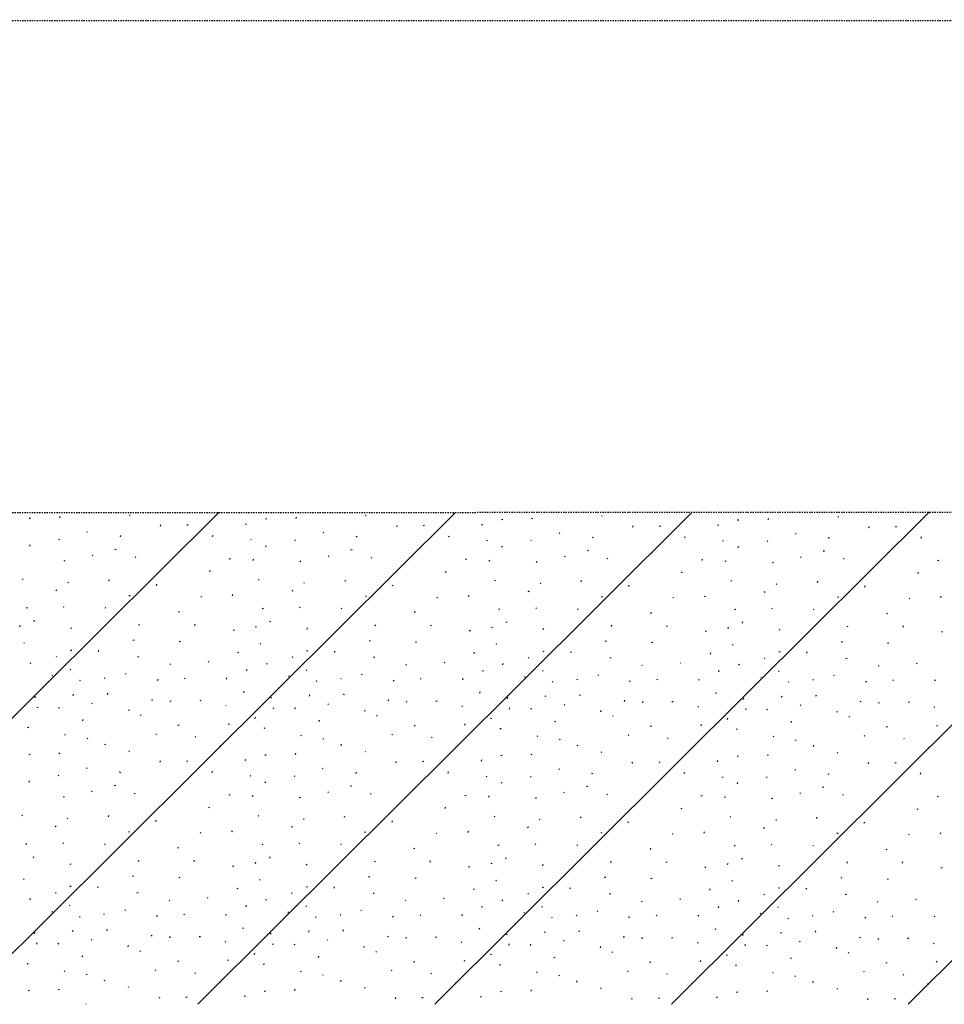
# Model space of a CAD drawing. Extents: x 387342 to 388770, y 98032 to 106632.
# Tile 7 of 14: x 387993 to 388069, y 100056 to 100136. Entities that reach past the tile are written whole.
import ezdxf

# ---------------------------------------------------------------- set-up
doc = ezdxf.new("R2010")
doc.units = 0
doc.header["$MEASUREMENT"] = 0
doc.linetypes.add('Eease', pattern=[0.4, 0.075, -0.05, 0.15, -0.05, 0.075])
doc.linetypes.add('Epl', pattern=[0.775, 0.325, -0.05, 0.025, -0.05, 0.325])
doc.layers.add('P_RW_EasementPerm', color=2, linetype='Eease', lineweight=30)
doc.layers.add('P_RW_PropertyLine', color=2, linetype='Epl', lineweight=25)

msp = doc.modelspace()

# ---------------------------------------------------------------- linework, layer by layer
at = {"layer": 'P_RW_EasementPerm', "ltscale": 0.2}
msp.add_line((387931.368, 100096.398), (388214.798, 100096.486), dxfattribs=at)
at = {"layer": 'P_RW_EasementPerm'}
for p, q in [((387994.251, 100095.936), (387994.149, 100095.914)), ((387996.646, 100095.984), (387996.679, 100096.084)), ((388002.351, 100096.183), (388002.302, 100096.234)), ((388013.451, 100095.892), (388013.349, 100095.869)), ((388015.845, 100095.94), (388015.879, 100096.039)), ((388021.551, 100096.139), (388021.501, 100096.189)), ((388032.651, 100095.847), (388032.548, 100095.824)), ((388035.045, 100095.895), (388035.079, 100095.994)), ((388040.751, 100096.094), (388040.701, 100096.144)), ((388051.851, 100095.802), (388051.748, 100095.78)), ((388054.245, 100095.85), (388054.279, 100095.949)), ((388059.951, 100096.049), (388059.901, 100096.099)), ((388067.276, 100096.44), (388067.274, 100096.44)), ((388004.833, 100095.315), (388004.867, 100095.415)), ((388007.076, 100095.396), (388006.973, 100095.374)), ((388011.766, 100095.438), (388011.8, 100095.538)), ((388024.033, 100095.27), (388024.067, 100095.37)), ((388026.276, 100095.351), (388026.173, 100095.329)), ((388030.966, 100095.393), (388031, 100095.493)), ((388043.233, 100095.226), (388043.267, 100095.325)), ((388045.476, 100095.306), (388045.373, 100095.284)), ((388050.166, 100095.349), (388050.2, 100095.448)), ((388062.433, 100095.181), (388062.466, 100095.28)), ((388064.676, 100095.261), (388064.573, 100095.239)), ((387996.604, 100094.191), (387996.554, 100094.241)), ((387998.905, 100094.799), (387998.855, 100094.849)), ((388001.574, 100094.441), (388001.608, 100094.54)), ((388009.065, 100094.47), (388009.099, 100094.569)), ((388012.211, 100094.164), (388012.161, 100094.214)), ((388015.804, 100094.146), (388015.754, 100094.197)), ((388018.105, 100094.754), (388018.055, 100094.804)), ((388020.774, 100094.396), (388020.808, 100094.496)), ((388028.265, 100094.425), (388028.299, 100094.524)), ((388037.305, 100094.709), (388037.255, 100094.759)), ((388039.974, 100094.351), (388040.008, 100094.451)), ((388047.465, 100094.38), (388047.499, 100094.48)), ((388056.505, 100094.664), (388056.455, 100094.714)), ((388059.174, 100094.306), (388059.208, 100094.406)), ((388066.665, 100094.335), (388066.699, 100094.435)), ((387994.192, 100093.684), (387994.226, 100093.784)), ((388001.209, 100093.413), (388001.105, 100093.391)), ((388013.392, 100093.639), (388013.426, 100093.739)), ((388031.411, 100094.119), (388031.361, 100094.169)), ((388032.592, 100093.594), (388032.626, 100093.694)), ((388035.004, 100094.102), (388034.954, 100094.152)), ((388050.611, 100094.074), (388050.561, 100094.124)), ((388051.792, 100093.55), (388051.826, 100093.649)), ((388054.204, 100094.057), (388054.154, 100094.107)), ((387999.319, 100092.895), (387999.269, 100092.945)), ((388002.809, 100092.747), (388002.759, 100092.797)), ((388006.392, 100093.203), (388006.343, 100093.253)), ((388010.513, 100092.649), (388010.41, 100092.627)), ((388012.364, 100092.512), (388012.398, 100092.612)), ((388018.519, 100092.85), (388018.469, 100092.9)), ((388020.408, 100093.368), (388020.305, 100093.346)), ((388022.009, 100092.702), (388021.959, 100092.752)), ((388025.592, 100093.158), (388025.543, 100093.208)), ((388029.713, 100092.604), (388029.61, 100092.582)), ((388037.719, 100092.805), (388037.669, 100092.855)), ((388039.608, 100093.324), (388039.505, 100093.301)), ((388041.209, 100092.657), (388041.159, 100092.707)), ((388044.792, 100093.113), (388044.742, 100093.163)), ((388056.919, 100092.76), (388056.869, 100092.81)), ((388058.808, 100093.279), (388058.705, 100093.257)), ((388060.409, 100092.613), (388060.359, 100092.663)), ((388063.992, 100093.068), (388063.942, 100093.118)), ((387997.05, 100092.494), (387996.95, 100092.445)), ((388016.25, 100092.449), (388016.15, 100092.4)), ((388031.564, 100092.467), (388031.598, 100092.567)), ((388035.45, 100092.405), (388035.35, 100092.355)), ((388048.912, 100092.559), (388048.81, 100092.537)), ((388050.764, 100092.423), (388050.798, 100092.522)), ((388054.65, 100092.36), (388054.55, 100092.31)), ((388068.112, 100092.514), (388068.01, 100092.492)), ((387993.655, 100090.958), (387993.605, 100091.008)), ((388008.826, 100091.592), (388008.86, 100091.692)), ((388028.026, 100091.547), (388028.059, 100091.647)), ((388047.226, 100091.502), (388047.259, 100091.602)), ((388066.426, 100091.457), (388066.459, 100091.557)), ((387997.346, 100090.698), (387997.296, 100090.748)), ((388000.635, 100090.868), (388000.669, 100090.968)), ((388004.496, 100090.488), (388004.53, 100090.588)), ((388012.855, 100090.913), (388012.805, 100090.963)), ((388016.546, 100090.653), (388016.496, 100090.703)), ((388019.835, 100090.824), (388019.869, 100090.923)), ((388023.696, 100090.443), (388023.73, 100090.543)), ((388032.054, 100090.868), (388032.005, 100090.918)), ((388035.746, 100090.608), (388035.696, 100090.658)), ((388039.035, 100090.779), (388039.069, 100090.878)), ((388042.896, 100090.398), (388042.93, 100090.498)), ((388051.254, 100090.823), (388051.205, 100090.873)), ((388054.946, 100090.563), (388054.896, 100090.613)), ((388058.235, 100090.734), (388058.268, 100090.834)), ((388062.096, 100090.353), (388062.13, 100090.453)), ((387996.395, 100090.101), (387996.294, 100090.052)), ((388002.363, 100089.65), (388002.26, 100089.628)), ((388008.152, 100089.531), (388008.102, 100089.581)), ((388010.682, 100089.638), (388010.716, 100089.738)), ((388015.595, 100090.056), (388015.494, 100090.007)), ((388021.563, 100089.605), (388021.46, 100089.583)), ((388027.352, 100089.487), (388027.302, 100089.537)), ((388029.882, 100089.593), (388029.916, 100089.693)), ((388034.794, 100090.012), (388034.694, 100089.962)), ((388040.763, 100089.56), (388040.66, 100089.539)), ((388046.552, 100089.442), (388046.502, 100089.492)), ((388049.082, 100089.548), (388049.116, 100089.648)), ((388053.994, 100089.967), (388053.894, 100089.917)), ((388059.963, 100089.516), (388059.86, 100089.494)), ((388065.752, 100089.397), (388065.702, 100089.447)), ((388068.282, 100089.503), (388068.316, 100089.603)), ((387994.002, 100088.649), (387993.899, 100088.626)), ((387996.991, 100088.703), (387996.941, 100088.753)), ((388000.38, 100088.621), (388000.33, 100088.671)), ((388013.202, 100088.604), (388013.099, 100088.582)), ((388016.191, 100088.658), (388016.141, 100088.708)), ((388019.579, 100088.576), (388019.53, 100088.626)), ((388035.391, 100088.614), (388035.341, 100088.664)), ((388054.591, 100088.569), (388054.541, 100088.619)), ((388006.306, 100088.302), (388006.339, 100088.402)), ((388025.506, 100088.257), (388025.539, 100088.357)), ((388032.402, 100088.559), (388032.299, 100088.537)), ((388038.779, 100088.532), (388038.73, 100088.581)), ((388044.706, 100088.212), (388044.739, 100088.312)), ((388051.602, 100088.514), (388051.499, 100088.492)), ((388057.979, 100088.487), (388057.93, 100088.537)), ((388063.905, 100088.167), (388063.939, 100088.267)), ((387993.384, 100087.125), (387993.418, 100087.225)), ((387994.55, 100087.555), (387994.584, 100087.655)), ((387997.555, 100086.976), (387997.589, 100087.076)), ((388003.093, 100087.242), (388003.126, 100087.341)), ((388007.606, 100087.231), (388007.64, 100087.331)), ((388012.584, 100087.08), (388012.618, 100087.18)), ((388013.75, 100087.511), (388013.784, 100087.61)), ((388016.755, 100086.931), (388016.789, 100087.031)), ((388022.293, 100087.197), (388022.326, 100087.297)), ((388026.806, 100087.186), (388026.84, 100087.286)), ((388031.784, 100087.035), (388031.818, 100087.135)), ((388032.95, 100087.466), (388032.984, 100087.565)), ((388035.955, 100086.887), (388035.989, 100086.986)), ((388041.493, 100087.152), (388041.526, 100087.252)), ((388046.006, 100087.141), (388046.039, 100087.241)), ((388050.984, 100086.991), (388051.018, 100087.09)), ((388052.15, 100087.421), (388052.184, 100087.521)), ((388060.693, 100087.107), (388060.726, 100087.207)), ((388065.206, 100087.097), (388065.239, 100087.196)), ((388010.825, 100086.845), (388010.722, 100086.823)), ((388030.025, 100086.8), (388029.922, 100086.778)), ((388049.225, 100086.756), (388049.122, 100086.733)), ((388055.155, 100086.842), (388055.189, 100086.941)), ((388068.424, 100086.711), (388068.322, 100086.688)), ((387993.782, 100085.758), (387993.732, 100085.808)), ((388002.68, 100086.029), (388002.577, 100086.006)), ((388006.449, 100085.927), (388006.346, 100085.905)), ((388012.982, 100085.713), (388012.932, 100085.763)), ((388021.88, 100085.984), (388021.777, 100085.962)), ((388025.649, 100085.882), (388025.546, 100085.86)), ((388032.182, 100085.669), (388032.132, 100085.719)), ((388041.08, 100085.939), (388040.977, 100085.917)), ((388044.849, 100085.837), (388044.746, 100085.815)), ((388051.382, 100085.624), (388051.332, 100085.674)), ((388060.28, 100085.894), (388060.177, 100085.872)), ((388064.049, 100085.792), (388063.946, 100085.77)), ((387996.382, 100084.664), (387996.332, 100084.714)), ((387997.607, 100085.205), (387997.504, 100085.183)), ((387999.784, 100085.114), (387999.818, 100085.214)), ((388003.049, 100084.681), (388002.946, 100084.659)), ((388011.137, 100084.994), (388011.171, 100085.094)), ((388015.582, 100084.619), (388015.532, 100084.669)), ((388016.807, 100085.16), (388016.704, 100085.138)), ((388018.984, 100085.069), (388019.018, 100085.169)), ((388022.249, 100084.637), (388022.146, 100084.615)), ((388030.337, 100084.95), (388030.37, 100085.05)), ((388034.782, 100084.574), (388034.732, 100084.625)), ((388036.007, 100085.115), (388035.904, 100085.093)), ((388038.184, 100085.024), (388038.218, 100085.124)), ((388041.449, 100084.592), (388041.346, 100084.57)), ((388049.537, 100084.905), (388049.57, 100085.005)), ((388053.982, 100084.53), (388053.932, 100084.58)), ((388055.207, 100085.07), (388055.104, 100085.048)), ((388057.384, 100084.979), (388057.418, 100085.079)), ((387994.263, 100084.121), (387994.297, 100084.221)), ((388005.63, 100084.044), (388005.58, 100084.094)), ((388008.745, 100084.238), (388008.695, 100084.288)), ((388013.463, 100084.076), (388013.497, 100084.176)), ((388024.83, 100083.999), (388024.78, 100084.049)), ((388027.944, 100084.193), (388027.895, 100084.243)), ((388032.663, 100084.031), (388032.697, 100084.131)), ((388044.03, 100083.954), (388043.98, 100084.004)), ((388047.144, 100084.148), (388047.095, 100084.198)), ((388051.863, 100083.986), (388051.896, 100084.086)), ((388060.649, 100084.547), (388060.546, 100084.525)), ((388063.23, 100083.91), (388063.18, 100083.959)), ((388066.344, 100084.103), (388066.294, 100084.153)), ((387996.078, 100083.118), (387996.028, 100083.169)), ((387997.529, 100083.614), (387997.48, 100083.664)), ((388002.028, 100083.254), (388001.978, 100083.304)), ((388011.831, 100083.554), (388011.865, 100083.654)), ((388015.278, 100083.074), (388015.228, 100083.124)), ((388016.729, 100083.569), (388016.68, 100083.619)), ((388021.228, 100083.209), (388021.178, 100083.259)), ((388031.031, 100083.509), (388031.065, 100083.609)), ((388034.478, 100083.029), (388034.428, 100083.079)), ((388035.929, 100083.524), (388035.879, 100083.574)), ((388040.428, 100083.164), (388040.378, 100083.215)), ((388050.231, 100083.464), (388050.265, 100083.564)), ((388053.678, 100082.984), (388053.628, 100083.034)), ((388055.129, 100083.48), (388055.079, 100083.529)), ((388059.628, 100083.12), (388059.578, 100083.17)), ((387995.235, 100082.221), (387995.277, 100082.199)), ((387995.277, 100082.199), (387995.296, 100082.176)), ((387998.327, 100082.714), (387998.277, 100082.764)), ((388000.328, 100082.909), (388000.278, 100082.959)), ((388004.627, 100082.799), (388004.527, 100082.75)), ((388006.827, 100082.894), (388006.778, 100082.944)), ((388010.201, 100082.861), (388010.235, 100082.961)), ((388014.435, 100082.176), (388014.477, 100082.154)), ((388017.527, 100082.67), (388017.477, 100082.719)), ((388019.528, 100082.864), (388019.478, 100082.914)), ((388023.827, 100082.754), (388023.727, 100082.705)), ((388026.027, 100082.849), (388025.977, 100082.899)), ((388029.401, 100082.817), (388029.435, 100082.916)), ((388036.727, 100082.625), (388036.677, 100082.675)), ((388038.728, 100082.819), (388038.678, 100082.869)), ((388043.027, 100082.71), (388042.927, 100082.66)), ((388045.227, 100082.804), (388045.177, 100082.854)), ((388048.601, 100082.772), (388048.635, 100082.871)), ((388055.927, 100082.58), (388055.877, 100082.63)), ((388057.928, 100082.775), (388057.878, 100082.824)), ((388062.227, 100082.665), (388062.127, 100082.615)), ((388064.427, 100082.759), (388064.377, 100082.809)), ((388067.801, 100082.727), (388067.835, 100082.826)), ((387994.629, 100081.354), (387994.662, 100081.453)), ((387997.73, 100081.532), (387997.764, 100081.632)), ((388000.522, 100081.618), (388000.556, 100081.718)), ((388011.596, 100081.778), (388011.63, 100081.878)), ((388013.829, 100081.309), (388013.862, 100081.409)), ((388014.477, 100082.154), (388014.496, 100082.131)), ((388016.93, 100081.487), (388016.964, 100081.587)), ((388019.722, 100081.574), (388019.756, 100081.673)), ((388030.796, 100081.733), (388030.83, 100081.833)), ((388033.635, 100082.131), (388033.677, 100082.11)), ((388033.677, 100082.11), (388033.696, 100082.087)), ((388036.13, 100081.442), (388036.164, 100081.542)), ((388038.922, 100081.529), (388038.956, 100081.628)), ((388049.996, 100081.688), (388050.03, 100081.788)), ((388052.835, 100082.086), (388052.877, 100082.065)), ((388052.877, 100082.065), (388052.896, 100082.042)), ((388055.33, 100081.398), (388055.364, 100081.497)), ((388058.122, 100081.484), (388058.156, 100081.583)), ((387994.813, 100080.518), (387994.846, 100080.617)), ((387996.563, 100080.498), (387996.596, 100080.598)), ((387999.291, 100080.844), (387999.241, 100080.893)), ((388004.15, 100081.146), (388004.184, 100081.246)), ((388005.637, 100081.034), (388005.671, 100081.134)), ((388008.113, 100081.114), (388008.01, 100081.092)), ((388010.179, 100080.679), (388010.129, 100080.729)), ((388018.491, 100080.799), (388018.441, 100080.849)), ((388023.35, 100081.101), (388023.384, 100081.201)), ((388024.837, 100080.989), (388024.871, 100081.089)), ((388027.313, 100081.069), (388027.21, 100081.047)), ((388029.379, 100080.634), (388029.329, 100080.684)), ((388033.029, 100081.264), (388033.062, 100081.364)), ((388037.691, 100080.754), (388037.641, 100080.804)), ((388042.55, 100081.056), (388042.584, 100081.156)), ((388044.037, 100080.944), (388044.071, 100081.044)), ((388046.513, 100081.024), (388046.409, 100081.002)), ((388048.579, 100080.589), (388048.529, 100080.639)), ((388052.229, 100081.219), (388052.262, 100081.319)), ((388056.891, 100080.709), (388056.841, 100080.759)), ((388061.75, 100081.011), (388061.784, 100081.111)), ((388063.237, 100080.9), (388063.271, 100080.999)), ((388065.712, 100080.98), (388065.609, 100080.958)), ((388067.778, 100080.544), (388067.729, 100080.594)), ((388002.239, 100080.299), (388002.273, 100080.399)), ((388003.244, 100079.906), (388003.194, 100079.956)), ((388014.013, 100080.473), (388014.046, 100080.572)), ((388015.763, 100080.453), (388015.796, 100080.553)), ((388021.439, 100080.254), (388021.472, 100080.354)), ((388022.444, 100079.861), (388022.394, 100079.911)), ((388033.213, 100080.428), (388033.246, 100080.528)), ((388034.963, 100080.408), (388034.996, 100080.508)), ((388040.639, 100080.21), (388040.672, 100080.309)), ((388041.644, 100079.816), (388041.594, 100079.866)), ((388052.413, 100080.383), (388052.446, 100080.483)), ((388054.163, 100080.364), (388054.196, 100080.463)), ((388059.839, 100080.165), (388059.872, 100080.264)), ((388060.844, 100079.771), (388060.794, 100079.821)), ((387998.515, 100079.472), (387998.548, 100079.572)), ((388006.34, 100079.122), (388006.237, 100079.1)), ((388010.379, 100079.166), (388010.413, 100079.266)), ((388012.52, 100079.672), (388012.554, 100079.772)), ((388017.715, 100079.428), (388017.748, 100079.527)), ((388025.54, 100079.077), (388025.437, 100079.055)), ((388029.579, 100079.121), (388029.612, 100079.221)), ((388031.72, 100079.627), (388031.754, 100079.727)), ((388036.914, 100079.383), (388036.948, 100079.482)), ((388044.74, 100079.032), (388044.637, 100079.01)), ((388048.779, 100079.076), (388048.812, 100079.176)), ((388050.92, 100079.582), (388050.954, 100079.682)), ((388056.114, 100079.338), (388056.148, 100079.438)), ((388063.94, 100078.988), (388063.837, 100078.965)), ((388067.979, 100079.031), (388068.012, 100079.131)), ((387994.119, 100078.919), (387994.016, 100078.896)), ((387997.098, 100078.295), (387997.049, 100078.345)), ((388004.497, 100078.371), (388004.447, 100078.421)), ((388007.707, 100078.131), (388007.657, 100078.181)), ((388013.319, 100078.874), (388013.216, 100078.852)), ((388016.298, 100078.251), (388016.248, 100078.301)), ((388023.697, 100078.326), (388023.647, 100078.376)), ((388032.519, 100078.829), (388032.416, 100078.807)), ((388035.498, 100078.206), (388035.448, 100078.256)), ((388042.897, 100078.281), (388042.847, 100078.331)), ((388051.719, 100078.784), (388051.615, 100078.762)), ((388054.698, 100078.161), (388054.648, 100078.211)), ((388062.096, 100078.236), (388062.047, 100078.286)), ((387998.912, 100078.013), (387998.862, 100078.063)), ((388000.325, 100077.518), (388000.358, 100077.618)), ((388009.733, 100077.397), (388009.63, 100077.374)), ((388018.112, 100077.968), (388018.062, 100078.018)), ((388019.525, 100077.473), (388019.558, 100077.573)), ((388026.907, 100078.086), (388026.857, 100078.137)), ((388037.312, 100077.923), (388037.262, 100077.973)), ((388038.725, 100077.429), (388038.758, 100077.528)), ((388046.107, 100078.042), (388046.057, 100078.092)), ((388056.512, 100077.878), (388056.462, 100077.928)), ((388057.925, 100077.384), (388057.958, 100077.483)), ((388065.307, 100077.997), (388065.257, 100078.047)), ((387994.207, 100076.736), (387994.104, 100076.714)), ((387996.601, 100076.784), (387996.635, 100076.884)), ((388002.307, 100076.983), (388002.257, 100077.034)), ((388013.407, 100076.692), (388013.304, 100076.669)), ((388015.801, 100076.74), (388015.834, 100076.839)), ((388021.507, 100076.939), (388021.457, 100076.989)), ((388028.933, 100077.352), (388028.829, 100077.33)), ((388032.606, 100076.647), (388032.504, 100076.625)), ((388035.001, 100076.695), (388035.034, 100076.794)), ((388040.706, 100076.894), (388040.657, 100076.944)), ((388048.132, 100077.307), (388048.029, 100077.285)), ((388051.806, 100076.602), (388051.704, 100076.58)), ((388054.201, 100076.65), (388054.234, 100076.749)), ((388059.906, 100076.849), (388059.857, 100076.899)), ((388067.332, 100077.262), (388067.229, 100077.24)), ((388004.788, 100076.115), (388004.822, 100076.215)), ((388007.031, 100076.196), (388006.928, 100076.174)), ((388011.721, 100076.238), (388011.755, 100076.338)), ((388023.988, 100076.07), (388024.022, 100076.17)), ((388026.231, 100076.151), (388026.128, 100076.129)), ((388030.921, 100076.193), (388030.955, 100076.293)), ((388043.188, 100076.026), (388043.222, 100076.125)), ((388045.431, 100076.106), (388045.328, 100076.084)), ((388050.121, 100076.149), (388050.155, 100076.248)), ((388062.388, 100075.981), (388062.422, 100076.08)), ((388064.631, 100076.061), (388064.528, 100076.039)), ((387996.559, 100074.991), (387996.509, 100075.041)), ((387998.86, 100075.599), (387998.81, 100075.649)), ((388001.529, 100075.241), (388001.563, 100075.34)), ((388009.02, 100075.27), (388009.054, 100075.369)), ((388012.166, 100074.964), (388012.116, 100075.014)), ((388015.759, 100074.946), (388015.709, 100074.997)), ((388018.06, 100075.554), (388018.01, 100075.604)), ((388020.729, 100075.196), (388020.763, 100075.296)), ((388028.22, 100075.225), (388028.254, 100075.324)), ((388031.366, 100074.919), (388031.316, 100074.969)), ((388037.26, 100075.509), (388037.21, 100075.559)), ((388039.929, 100075.151), (388039.963, 100075.251)), ((388047.42, 100075.18), (388047.454, 100075.28)), ((388056.46, 100075.464), (388056.41, 100075.514)), ((388059.129, 100075.106), (388059.163, 100075.206)), ((388066.62, 100075.135), (388066.654, 100075.235)), ((387994.147, 100074.484), (387994.181, 100074.584)), ((388001.164, 100074.213), (388001.061, 100074.191)), ((388013.347, 100074.439), (388013.381, 100074.539)), ((388020.364, 100074.169), (388020.261, 100074.146)), ((388032.547, 100074.394), (388032.581, 100074.494)), ((388034.959, 100074.902), (388034.909, 100074.952)), ((388050.566, 100074.875), (388050.516, 100074.924)), ((388051.747, 100074.35), (388051.781, 100074.449)), ((388054.159, 100074.857), (388054.109, 100074.907)), ((387999.274, 100073.695), (387999.225, 100073.745)), ((388002.764, 100073.547), (388002.714, 100073.597)), ((388006.348, 100074.003), (388006.298, 100074.053)), ((388010.468, 100073.449), (388010.365, 100073.427)), ((388012.319, 100073.312), (388012.353, 100073.412)), ((388018.474, 100073.65), (388018.425, 100073.7)), ((388021.964, 100073.502), (388021.914, 100073.552)), ((388025.548, 100073.958), (388025.498, 100074.008)), ((388029.668, 100073.404), (388029.565, 100073.382)), ((388031.519, 100073.267), (388031.553, 100073.367)), ((388037.674, 100073.605), (388037.624, 100073.655)), ((388039.564, 100074.124), (388039.461, 100074.101)), ((388041.164, 100073.458), (388041.114, 100073.507)), ((388044.748, 100073.913), (388044.698, 100073.963)), ((388056.874, 100073.56), (388056.824, 100073.61)), ((388058.764, 100074.079), (388058.66, 100074.057)), ((388060.364, 100073.413), (388060.314, 100073.463)), ((388063.947, 100073.868), (388063.898, 100073.918)), ((387997.005, 100073.294), (387996.905, 100073.245)), ((388016.205, 100073.249), (388016.105, 100073.2)), ((388035.405, 100073.205), (388035.305, 100073.155)), ((388048.868, 100073.359), (388048.765, 100073.337)), ((388050.719, 100073.223), (388050.753, 100073.322)), ((388054.605, 100073.16), (388054.505, 100073.11)), ((388068.068, 100073.314), (388067.965, 100073.292)), ((387993.61, 100071.758), (387993.56, 100071.808)), ((388000.59, 100071.668), (388000.624, 100071.768)), ((388008.781, 100072.392), (388008.815, 100072.492)), ((388027.981, 100072.347), (388028.015, 100072.447)), ((388047.181, 100072.302), (388047.215, 100072.402)), ((388066.381, 100072.257), (388066.415, 100072.357)), ((387997.301, 100071.498), (387997.251, 100071.548)), ((388004.451, 100071.288), (388004.485, 100071.388)), ((388012.81, 100071.713), (388012.76, 100071.763)), ((388016.501, 100071.453), (388016.451, 100071.503)), ((388019.79, 100071.624), (388019.824, 100071.723)), ((388023.651, 100071.243), (388023.685, 100071.343)), ((388032.01, 100071.668), (388031.96, 100071.718)), ((388035.701, 100071.408), (388035.651, 100071.458)), ((388038.99, 100071.579), (388039.024, 100071.679)), ((388042.851, 100071.198), (388042.885, 100071.298)), ((388051.21, 100071.623), (388051.16, 100071.673)), ((388054.901, 100071.363), (388054.851, 100071.413)), ((388058.19, 100071.534), (388058.224, 100071.634)), ((388062.051, 100071.154), (388062.085, 100071.253)), ((387996.35, 100070.901), (387996.25, 100070.852)), ((388002.318, 100070.45), (388002.215, 100070.428)), ((388008.107, 100070.332), (388008.057, 100070.381)), ((388010.637, 100070.438), (388010.671, 100070.538)), ((388015.55, 100070.857), (388015.45, 100070.807)), ((388021.518, 100070.405), (388021.415, 100070.383)), ((388027.307, 100070.287), (388027.257, 100070.337)), ((388029.837, 100070.393), (388029.871, 100070.493)), ((388034.75, 100070.812), (388034.65, 100070.762)), ((388040.718, 100070.361), (388040.615, 100070.339)), ((388046.507, 100070.242), (388046.457, 100070.292)), ((388049.037, 100070.348), (388049.071, 100070.448)), ((388053.95, 100070.767), (388053.849, 100070.717)), ((388059.918, 100070.316), (388059.815, 100070.294)), ((388065.707, 100070.197), (388065.657, 100070.247)), ((388068.237, 100070.303), (388068.271, 100070.403)), ((387993.957, 100069.449), (387993.854, 100069.426)), ((387996.946, 100069.503), (387996.897, 100069.553)), ((388000.335, 100069.421), (388000.285, 100069.471)), ((388013.157, 100069.404), (388013.054, 100069.382)), ((388016.146, 100069.459), (388016.097, 100069.508)), ((388019.535, 100069.376), (388019.485, 100069.426)), ((388035.346, 100069.414), (388035.296, 100069.464)), ((388038.735, 100069.332), (388038.685, 100069.381)), ((388054.546, 100069.369), (388054.496, 100069.419)), ((388006.261, 100069.102), (388006.294, 100069.202)), ((388025.461, 100069.057), (388025.494, 100069.157)), ((388032.357, 100069.359), (388032.254, 100069.337)), ((388044.661, 100069.012), (388044.694, 100069.112)), ((388051.557, 100069.314), (388051.454, 100069.292)), ((388057.935, 100069.287), (388057.885, 100069.337)), ((388063.861, 100068.967), (388063.894, 100069.067)), ((387994.505, 100068.355), (387994.539, 100068.455)), ((387997.51, 100067.776), (387997.544, 100067.876)), ((388003.048, 100068.042), (388003.081, 100068.141)), ((388007.561, 100068.031), (388007.595, 100068.131)), ((388012.539, 100067.88), (388012.573, 100067.98)), ((388013.705, 100068.311), (388013.739, 100068.41)), ((388016.71, 100067.731), (388016.744, 100067.831)), ((388022.248, 100067.997), (388022.281, 100068.097)), ((388026.761, 100067.986), (388026.795, 100068.086)), ((388031.739, 100067.836), (388031.773, 100067.935)), ((388032.905, 100068.266), (388032.939, 100068.366)), ((388035.91, 100067.687), (388035.944, 100067.786)), ((388041.448, 100067.952), (388041.481, 100068.052)), ((388045.961, 100067.941), (388045.995, 100068.041)), ((388050.939, 100067.791), (388050.973, 100067.89)), ((388052.105, 100068.221), (388052.139, 100068.321)), ((388060.648, 100067.907), (388060.681, 100068.007)), ((388065.161, 100067.897), (388065.195, 100067.996)), ((388010.78, 100067.645), (388010.677, 100067.623)), ((388029.98, 100067.6), (388029.877, 100067.578)), ((388049.18, 100067.556), (388049.077, 100067.533)), ((388055.11, 100067.642), (388055.144, 100067.741)), ((388068.38, 100067.511), (388068.277, 100067.489)), ((387993.737, 100066.558), (387993.687, 100066.608)), ((388002.635, 100066.829), (388002.533, 100066.807)), ((388006.404, 100066.727), (388006.301, 100066.705)), ((388012.937, 100066.513), (388012.887, 100066.564)), ((388021.835, 100066.784), (388021.733, 100066.762)), ((388025.604, 100066.682), (388025.501, 100066.66)), ((388032.137, 100066.469), (388032.087, 100066.519)), ((388041.035, 100066.739), (388040.932, 100066.717)), ((388044.804, 100066.637), (388044.701, 100066.615)), ((388051.337, 100066.424), (388051.287, 100066.474)), ((388060.235, 100066.694), (388060.132, 100066.672)), ((388064.004, 100066.593), (388063.901, 100066.57)), ((387996.337, 100065.464), (387996.287, 100065.514)), ((387997.562, 100066.005), (387997.459, 100065.983)), ((387999.739, 100065.914), (387999.773, 100066.014)), ((388003.004, 100065.481), (388002.901, 100065.459)), ((388011.092, 100065.795), (388011.126, 100065.894)), ((388015.537, 100065.419), (388015.487, 100065.469)), ((388016.762, 100065.96), (388016.659, 100065.938)), ((388018.939, 100065.869), (388018.973, 100065.969)), ((388022.204, 100065.437), (388022.101, 100065.415)), ((388030.292, 100065.75), (388030.326, 100065.85)), ((388034.737, 100065.374), (388034.687, 100065.425)), ((388035.962, 100065.915), (388035.859, 100065.893)), ((388038.139, 100065.824), (388038.173, 100065.924)), ((388041.404, 100065.392), (388041.301, 100065.37)), ((388049.492, 100065.705), (388049.526, 100065.805)), ((388053.937, 100065.33), (388053.887, 100065.38)), ((388055.162, 100065.87), (388055.059, 100065.848)), ((388057.339, 100065.779), (388057.373, 100065.879)), ((387994.218, 100064.921), (387994.252, 100065.021)), ((388005.585, 100064.844), (388005.535, 100064.894)), ((388008.7, 100065.038), (388008.65, 100065.088)), ((388013.418, 100064.876), (388013.452, 100064.976)), ((388024.785, 100064.799), (388024.735, 100064.849)), ((388027.9, 100064.993), (388027.85, 100065.043)), ((388032.618, 100064.831), (388032.652, 100064.931)), ((388043.985, 100064.754), (388043.935, 100064.804)), ((388047.1, 100064.948), (388047.05, 100064.998)), ((388051.818, 100064.786), (388051.852, 100064.886)), ((388060.604, 100065.347), (388060.501, 100065.325)), ((388063.185, 100064.71), (388063.135, 100064.76)), ((388066.3, 100064.903), (388066.25, 100064.953)), ((387996.033, 100063.919), (387995.984, 100063.969)), ((387997.485, 100064.414), (387997.435, 100064.464)), ((388000.283, 100063.709), (388000.233, 100063.759)), ((388001.983, 100064.054), (388001.933, 100064.104)), ((388010.156, 100063.662), (388010.19, 100063.761)), ((388011.786, 100064.354), (388011.82, 100064.454)), ((388015.233, 100063.874), (388015.183, 100063.924)), ((388016.685, 100064.369), (388016.635, 100064.419)), ((388021.183, 100064.009), (388021.133, 100064.059)), ((388030.986, 100064.309), (388031.02, 100064.409)), ((388034.433, 100063.829), (388034.383, 100063.879)), ((388035.884, 100064.324), (388035.835, 100064.374)), ((388040.383, 100063.965), (388040.333, 100064.015)), ((388050.186, 100064.264), (388050.22, 100064.364)), ((388053.633, 100063.784), (388053.583, 100063.834)), ((388055.084, 100064.28), (388055.035, 100064.329)), ((388059.583, 100063.92), (388059.533, 100063.97)), ((387995.191, 100063.021), (387995.232, 100062.999)), ((387995.232, 100062.999), (387995.251, 100062.976)), ((387998.282, 100063.514), (387998.233, 100063.564)), ((388004.582, 100063.599), (388004.482, 100063.55)), ((388006.783, 100063.694), (388006.733, 100063.744)), ((388014.39, 100062.976), (388014.432, 100062.955)), ((388017.482, 100063.47), (388017.433, 100063.52)), ((388019.483, 100063.664), (388019.433, 100063.714)), ((388023.782, 100063.554), (388023.682, 100063.505)), ((388025.982, 100063.649), (388025.933, 100063.699)), ((388029.356, 100063.617), (388029.39, 100063.716)), ((388036.682, 100063.425), (388036.633, 100063.475)), ((388038.683, 100063.619), (388038.633, 100063.669)), ((388042.982, 100063.51), (388042.882, 100063.46)), ((388045.182, 100063.604), (388045.133, 100063.654)), ((388048.556, 100063.572), (388048.59, 100063.671)), ((388055.882, 100063.38), (388055.832, 100063.43)), ((388057.883, 100063.575), (388057.833, 100063.625)), ((388062.182, 100063.465), (388062.082, 100063.415)), ((388064.382, 100063.559), (388064.332, 100063.609)), ((388067.756, 100063.527), (388067.79, 100063.626)), ((387994.584, 100062.154), (387994.618, 100062.253)), ((387997.685, 100062.332), (387997.719, 100062.432)), ((388000.477, 100062.419), (388000.511, 100062.518)), ((388011.552, 100062.578), (388011.585, 100062.678)), ((388013.784, 100062.109), (388013.817, 100062.209)), ((388014.432, 100062.955), (388014.451, 100062.931)), ((388016.885, 100062.287), (388016.919, 100062.387)), ((388019.677, 100062.374), (388019.711, 100062.473)), ((388030.751, 100062.533), (388030.785, 100062.633)), ((388032.984, 100062.064), (388033.017, 100062.164)), ((388033.59, 100062.931), (388033.632, 100062.91)), ((388033.632, 100062.91), (388033.651, 100062.887)), ((388036.085, 100062.243), (388036.119, 100062.342)), ((388038.877, 100062.329), (388038.911, 100062.428)), ((388049.951, 100062.489), (388049.985, 100062.588)), ((388052.79, 100062.887), (388052.832, 100062.865)), ((388052.832, 100062.865), (388052.851, 100062.842)), ((388055.285, 100062.198), (388055.319, 100062.297)), ((388058.077, 100062.284), (388058.111, 100062.383)), ((387994.768, 100061.318), (387994.802, 100061.417)), ((387996.518, 100061.298), (387996.552, 100061.398)), ((387999.246, 100061.644), (387999.196, 100061.694)), ((388004.105, 100061.946), (388004.139, 100062.046)), ((388005.592, 100061.834), (388005.626, 100061.934)), ((388008.068, 100061.914), (388007.965, 100061.892)), ((388010.134, 100061.479), (388010.084, 100061.529)), ((388013.968, 100061.273), (388014.002, 100061.373)), ((388018.446, 100061.599), (388018.396, 100061.649)), ((388023.305, 100061.901), (388023.339, 100062.001)), ((388024.792, 100061.789), (388024.826, 100061.889)), ((388027.268, 100061.869), (388027.165, 100061.847)), ((388029.334, 100061.434), (388029.284, 100061.484)), ((388037.646, 100061.554), (388037.596, 100061.604)), ((388042.505, 100061.856), (388042.539, 100061.956)), ((388043.992, 100061.744), (388044.026, 100061.844)), ((388046.468, 100061.824), (388046.365, 100061.803)), ((388048.534, 100061.389), (388048.484, 100061.439)), ((388052.184, 100062.019), (388052.217, 100062.119)), ((388056.846, 100061.509), (388056.796, 100061.559)), ((388061.705, 100061.811), (388061.739, 100061.911)), ((388063.192, 100061.7), (388063.226, 100061.799)), ((388065.668, 100061.78), (388065.565, 100061.758)), ((388067.734, 100061.344), (388067.684, 100061.394)), ((388002.194, 100061.099), (388002.228, 100061.199)), ((388003.199, 100060.706), (388003.149, 100060.756)), ((388012.475, 100060.472), (388012.509, 100060.572)), ((388015.718, 100061.253), (388015.751, 100061.353)), ((388021.394, 100061.054), (388021.428, 100061.154)), ((388022.399, 100060.661), (388022.349, 100060.711)), ((388033.168, 100061.228), (388033.201, 100061.328)), ((388034.918, 100061.208), (388034.951, 100061.308)), ((388040.594, 100061.01), (388040.628, 100061.109)), ((388041.599, 100060.616), (388041.549, 100060.666)), ((388052.368, 100061.183), (388052.401, 100061.283)), ((388054.118, 100061.164), (388054.151, 100061.264)), ((388059.794, 100060.965), (388059.828, 100061.064)), ((388060.799, 100060.571), (388060.749, 100060.621)), ((387998.47, 100060.272), (387998.504, 100060.372)), ((388006.295, 100059.922), (388006.192, 100059.9)), ((388010.334, 100059.966), (388010.368, 100060.066)), ((388017.67, 100060.228), (388017.703, 100060.327)), ((388025.495, 100059.877), (388025.392, 100059.855)), ((388029.534, 100059.921), (388029.568, 100060.021)), ((388031.675, 100060.427), (388031.709, 100060.527)), ((388036.87, 100060.183), (388036.903, 100060.282)), ((388044.695, 100059.832), (388044.592, 100059.81)), ((388048.734, 100059.876), (388048.768, 100059.976)), ((388050.875, 100060.382), (388050.909, 100060.482)), ((388056.07, 100060.138), (388056.103, 100060.238)), ((388063.895, 100059.788), (388063.792, 100059.765)), ((388067.934, 100059.832), (388067.968, 100059.931)), ((387994.074, 100059.719), (387993.971, 100059.697)), ((387997.054, 100059.096), (387997.004, 100059.145)), ((388004.452, 100059.171), (388004.402, 100059.221)), ((388007.662, 100058.931), (388007.612, 100058.981)), ((388013.274, 100059.674), (388013.171, 100059.652)), ((388016.254, 100059.051), (388016.204, 100059.101)), ((388023.652, 100059.126), (388023.602, 100059.176)), ((388032.474, 100059.629), (388032.371, 100059.607)), ((388035.453, 100059.006), (388035.404, 100059.056)), ((388042.852, 100059.081), (388042.802, 100059.131)), ((388051.674, 100059.584), (388051.571, 100059.562)), ((388054.653, 100058.961), (388054.604, 100059.011)), ((388062.052, 100059.036), (388062.002, 100059.086)), ((387998.868, 100058.813), (387998.818, 100058.863)), ((388000.28, 100058.318), (388000.314, 100058.418)), ((388009.688, 100058.197), (388009.585, 100058.174)), ((388018.067, 100058.768), (388018.018, 100058.818)), ((388019.48, 100058.274), (388019.514, 100058.373)), ((388026.862, 100058.886), (388026.812, 100058.937)), ((388028.888, 100058.152), (388028.785, 100058.13)), ((388037.267, 100058.723), (388037.218, 100058.773)), ((388038.68, 100058.229), (388038.713, 100058.328)), ((388046.062, 100058.842), (388046.012, 100058.892)), ((388056.467, 100058.678), (388056.417, 100058.728)), ((388057.88, 100058.184), (388057.913, 100058.284)), ((388065.262, 100058.797), (388065.212, 100058.847)), ((387994.162, 100057.536), (387994.059, 100057.514)), ((387996.556, 100057.584), (387996.59, 100057.684)), ((388002.262, 100057.784), (388002.212, 100057.834)), ((388013.362, 100057.492), (388013.259, 100057.469)), ((388015.756, 100057.54), (388015.79, 100057.639)), ((388021.462, 100057.739), (388021.412, 100057.789)), ((388032.562, 100057.447), (388032.459, 100057.425)), ((388034.956, 100057.495), (388034.99, 100057.594)), ((388040.662, 100057.694), (388040.612, 100057.744)), ((388048.088, 100058.107), (388047.985, 100058.085)), ((388051.762, 100057.402), (388051.659, 100057.38)), ((388054.156, 100057.45), (388054.19, 100057.549)), ((388059.862, 100057.649), (388059.812, 100057.699)), ((388067.288, 100058.062), (388067.184, 100058.04)), ((388004.743, 100056.915), (388004.777, 100057.015)), ((388006.986, 100056.996), (388006.883, 100056.974)), ((388011.677, 100057.038), (388011.71, 100057.138)), ((388023.943, 100056.87), (388023.977, 100056.97)), ((388026.186, 100056.951), (388026.083, 100056.929)), ((388030.877, 100056.993), (388030.91, 100057.093)), ((388043.143, 100056.826), (388043.177, 100056.925)), ((388045.386, 100056.906), (388045.283, 100056.884)), ((388050.076, 100056.949), (388050.11, 100057.048)), ((388062.343, 100056.781), (388062.377, 100056.881)), ((388064.586, 100056.861), (388064.483, 100056.839)), ((387998.795, 100056.419), (387998.766, 100056.449))]:
    msp.add_line(p, q, dxfattribs=at)
at = {"layer": 'P_RW_EasementPerm', "linetype": 'Continuous'}
for p, q in [((387995.277, 100082.199), (388009.566, 100096.422)), ((388014.477, 100082.154), (388028.817, 100096.428)), ((388033.677, 100082.11), (388048.068, 100096.434)), ((388052.877, 100082.065), (388067.319, 100096.44)), ((387976.032, 100063.044), (387995.277, 100082.199)), ((387995.232, 100062.999), (388014.477, 100082.154)), ((388014.432, 100062.955), (388033.677, 100082.11)), ((388033.632, 100062.91), (388052.877, 100082.065)), ((388052.832, 100062.865), (388072.077, 100082.02)), ((387988.618, 100056.416), (387995.232, 100062.999)), ((388007.869, 100056.422), (388014.432, 100062.955)), ((388027.12, 100056.428), (388033.632, 100062.91)), ((388046.371, 100056.434), (388052.832, 100062.865)), ((388065.622, 100056.44), (388072.032, 100062.82))]:
    msp.add_line(p, q, dxfattribs=at)
at = {"layer": 'P_RW_PropertyLine', "ltscale": 0.2}
msp.add_line((387924.377, 100136.396), (388247.741, 100136.496), dxfattribs=at)

doc.saveas('drawing.dxf')
